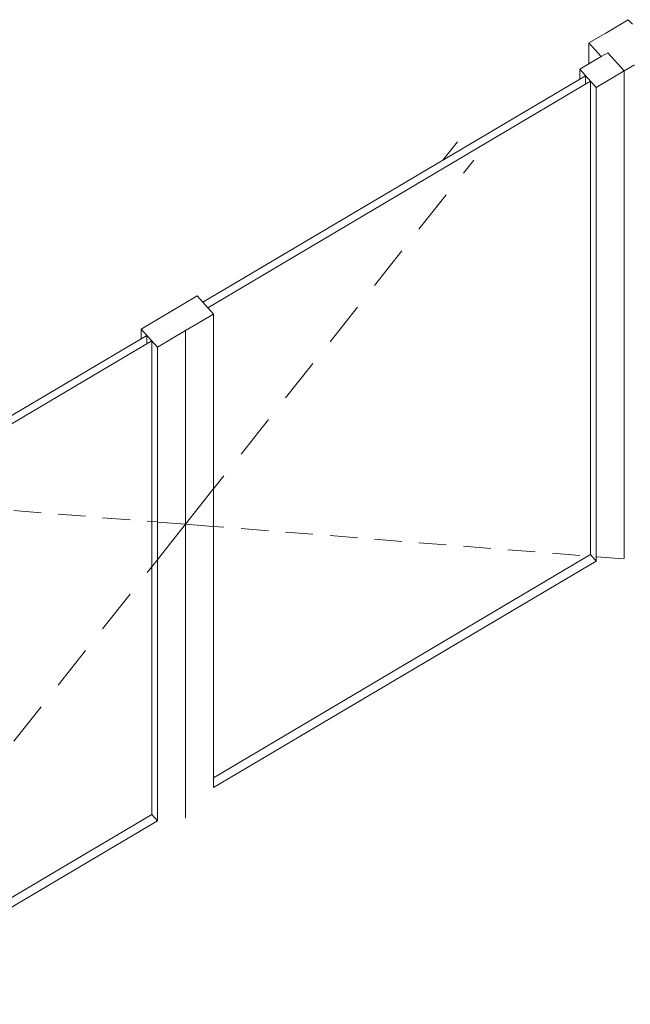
# Model space of a CAD drawing. Header units: millimetres. Extents: x -36631 to 27388, y -24993 to 6945.
# Tile 25 of 256: x -20087 to -19153, y -10288 to -8781. Entities that reach past the tile are written whole.
import ezdxf

# ---------------------------------------------------------------- set-up
doc = ezdxf.new("R2010")
doc.units = ezdxf.units.MM
doc.header["$MEASUREMENT"] = 0
doc.linetypes.add('Wipeout_Contour', pattern=[1000, 0, -1000])
doc.layers.add('Nuevo_Puertas Archicad', color=7, linetype='Continuous')
doc.layers.add('Nuevo_Ventanas Archicad', color=7, linetype='Continuous')
doc.layers.add('Nuevo_Puertas Archicad_Pluma_Nº__1', color=7, linetype='Continuous', lineweight=5)
doc.layers.add('Nuevo_Ventanas Archicad_Pluma_Nº__1', color=7, linetype='Continuous', lineweight=5)
doc.layers.add('Nuevo_Puertas Archicad_Pluma_Nº__3', color=7, linetype='Continuous', lineweight=5, true_color=0xa4a4a4)
doc.layers.add('Nuevo_Puertas Archicad_Pluma_Nº__43', color=7, linetype='Continuous', lineweight=5, true_color=0xa4a4a6)
pattern_1 = [(0, (0, 0), (0, 779.423), [48.75, -401.25]), (0, (225, 389.7), (0, 779.423), [48.75, -401.25]), (60, (0, 0), (-675, 389.711), [48.75, -401.25]), (60, (450, 0), (-675, 389.711), [48.75, -401.25]), (120, (48.75, 0), (675, 389.711), [48.75, -401.25]), (120, (498.75, 0), (675, 389.711), [48.75, -401.25]), (0, (0, 75), (0, 150), [0, -150, 0, -225]), (45, (75, 75), (-106.066, 106.066), [0, -112.5, 0, -187.5])]

# ---------------------------------------------------------------- blocks, each defined once
blk = doc.blocks.new('Elem Sección_343_1')
at = {"layer": 'Nuevo_Puertas Archicad', "linetype": 'Continuous', "lineweight": 0, "true_color": 0xffffff}
h = blk.add_hatch(dxfattribs=at)
h.set_pattern_fill('Hormigón_en_Masa_0001', style=0, pattern_type=2)
h.set_pattern_definition(pattern_1)
h.paths.add_polyline_path([(-19205.5, -8884.9), (-19162.6, -8859.5), (-19187.6, -8831.6), (-19230.5, -8857)])
h = blk.add_hatch(dxfattribs=at)
h.set_pattern_fill('Hormigón_en_Masa_0001', style=0, pattern_type=2)
h.set_pattern_definition(pattern_1)
h.paths.add_polyline_path([(-19833.8, -9256.9), (-19790.8, -9231.5), (-19815.8, -9203.6), (-19858.7, -9229)])
h = blk.add_hatch(dxfattribs=at)
h.set_pattern_fill('Hormigón_en_Masa_0001', style=0, pattern_type=2)
h.set_pattern_definition(pattern_1)
h.paths.add_polyline_path([(-19833.8, -9256.9), (-19858.7, -9229), (-19901.6, -9254.4), (-19876.7, -9282.4)])
at = {"layer": 'Nuevo_Puertas Archicad_Pluma_Nº__1', "color": 7, "linetype": 'Continuous', "lineweight": 5}
for p, q in [((-19190.9, -8801.5), (-19216.6, -8816.7)), ((-19216.6, -8816.7), (-19197.9, -8837.7)), ((-19187.6, -8831.6), (-19162.6, -8859.5)), ((-19230.5, -8857), (-19205.5, -8884.9)), ((-19815.8, -9203.6), (-19790.8, -9231.5)), ((-19901.6, -9254.4), (-19876.7, -9282.4))]:
    blk.add_line(p, q, dxfattribs=at)
at = {"layer": 'Nuevo_Puertas Archicad_Pluma_Nº__1', "color": 7, "linetype": 'Continuous', "lineweight": 5, "flags": 128}
for points in [[(-19187.6, -8831.6), (-19197.9, -8837.7), (-19230.5, -8857)], [(-19147.2, -8850.4), (-19162.6, -8859.5), (-19205.5, -8884.9)], [(-19815.8, -9203.6), (-19858.7, -9229), (-19901.6, -9254.4)], [(-19790.8, -9231.5), (-19833.8, -9256.9), (-19876.7, -9282.4)]]:
    blk.add_lwpolyline(points, dxfattribs=at)
at = {"layer": 'Nuevo_Puertas Archicad_Pluma_Nº__3', "color": 253, "linetype": 'Continuous', "lineweight": 5, "true_color": 0xa4a4a4}
for p, q in [((-19216.6, -8848.8), (-19216.6, -8816.7)), ((-19230.5, -8871.9), (-19230.5, -8857)), ((-19162.6, -8859.5), (-19162.6, -9584)), ((-19205.5, -9609.4), (-19205.5, -8884.9)), ((-19417.8, -8967.8), (-19440.2, -8996.1)), ((-19392.7, -8995.9), (-19408.6, -9015.9)), ((-19434.8, -9049), (-19476.6, -9101.9)), ((-19502.8, -9135), (-19544.7, -9187.9)), ((-19790.8, -9231.5), (-19790.8, -9956)), ((-19570.9, -9221), (-19612.7, -9273.9)), ((-19901.6, -9254.4), (-19901.6, -9269.4)), ((-19833.8, -9981.5), (-19833.8, -9256.9)), ((-19876.7, -9282.4), (-19876.7, -10006.9)), ((-19638.9, -9307), (-19680.8, -9359.9)), ((-19707, -9393), (-19748.8, -9445.9)), ((-19775, -9478.9), (-19790.8, -9499)), ((-19791.8, -9500.2), (-19833.7, -9553.1)), ((-19790.8, -9499), (-19791.8, -9500.2)), ((-20096.5, -9532.3), (-20054.6, -9535.6)), ((-20028.5, -9537.7), (-19986.6, -9541)), ((-19960.4, -9543.1), (-19918.5, -9546.4)), ((-19892.4, -9548.4), (-19876.7, -9549.7)), ((-19876.7, -9549.7), (-19875.6, -9549.8)), ((-19875.6, -9549.8), (-19833.7, -9553.1)), ((-19875.6, -9606), (-19833.7, -9553.1)), ((-19791.8, -9556.4), (-19833.7, -9553.1)), ((-19790.8, -9556.5), (-19791.8, -9556.4)), ((-19775, -9557.7), (-19790.8, -9556.5)), ((-19707, -9563.1), (-19748.8, -9559.8)), ((-19638.9, -9568.5), (-19680.8, -9565.2)), ((-19570.9, -9573.9), (-19612.7, -9570.6)), ((-19502.8, -9579.3), (-19544.7, -9576)), ((-19434.8, -9584.7), (-19476.6, -9581.4)), ((-19366.7, -9590.1), (-19408.6, -9586.8)), ((-19298.7, -9595.5), (-19340.5, -9592.2)), ((-19162.6, -9584), (-19162.6, -9605.3)), ((-19892.4, -9627.2), (-19876.7, -9607.4)), ((-19876.7, -9607.4), (-19875.6, -9606)), ((-19790.8, -9956), (-19205.5, -9609.4)), ((-19230.6, -9600.9), (-19272.5, -9597.6)), ((-19205.5, -9609.4), (-19214.3, -9599.6)), ((-19163.9, -9606.2), (-19204.4, -9602.9)), ((-19960.4, -9713.2), (-19918.5, -9660.3)), ((-20028.5, -9799.2), (-19986.6, -9746.3)), ((-20096.5, -9885.2), (-20054.6, -9832.3)), ((-19833.8, -10002.7), (-19833.8, -9981.5)), ((-19876.7, -10006.9), (-19885.4, -9997.1)), ((-19876.7, -10006.9), (-20462, -10353.5))]:
    blk.add_line(p, q, dxfattribs=at)
at = {"layer": 'Nuevo_Puertas Archicad_Pluma_Nº__43', "color": 253, "linetype": 'Continuous', "lineweight": 5, "true_color": 0xa4a4a6}
for p, q in [((-19221.8, -8866.8), (-19807.1, -9213.4)), ((-19221.8, -8866.8), (-19221.8, -8879.6)), ((-19799.6, -9221.8), (-19214.3, -8875.1)), ((-19214.3, -8875.1), (-19214.3, -9599.6)), ((-19892.9, -9264.2), (-20478.2, -9610.8)), ((-19892.9, -9277), (-19892.9, -9264.2)), ((-20470.7, -9619.2), (-19885.4, -9272.6)), ((-19885.4, -9997.1), (-19885.4, -9272.6)), ((-19214.3, -9599.6), (-19790.8, -9941.1)), ((-20462, -10338.5), (-19885.4, -9997.1))]:
    blk.add_line(p, q, dxfattribs=at)
blk = doc.blocks.new('Elem Sección_344_1')
at = {"color": 254, "linetype": 'Wipeout_Contour', "lineweight": 0, "ltscale": 84333.816155}
blk.add_wipeout([(-19190.9, -8801.5), (-19147.2, -8850.4), (-19112.8, -8830), (-19156.5, -8781.1)], dxfattribs=at).dxf.layer = 'Nuevo_Ventanas Archicad'
at = {"layer": 'Nuevo_Ventanas Archicad_Pluma_Nº__1', "color": 7, "linetype": 'Continuous', "lineweight": 5}
for q in [(-19190.9, -8801.5), (-19150.3, -8788.1)]:
    blk.add_line((-19156.5, -8781.1), q, dxfattribs=at)

msp = doc.modelspace()

# ---------------------------------------------------------------- block references
at = {"layer": 'Nuevo_Puertas Archicad', "lineweight": 0}
msp.add_blockref('Elem Sección_343_1', (0, 0), dxfattribs=at)

# ---------------------------------------------------------------- next in the draw order: block references
at = {"layer": 'Nuevo_Ventanas Archicad', "lineweight": 0}
msp.add_blockref('Elem Sección_344_1', (0, 0), dxfattribs=at)

doc.saveas('drawing.dxf')
